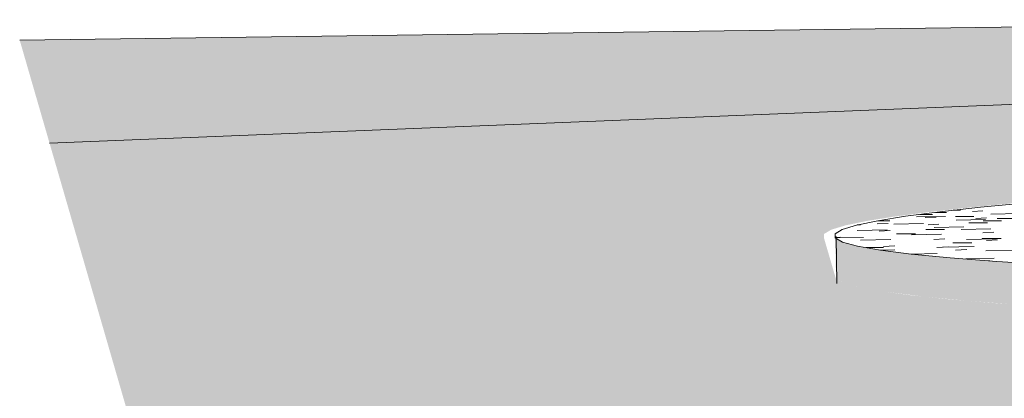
# Model space of a CAD drawing. Header units: metres. Extents: x -29 to 486, y -1 to 6.
# Tile 29 of 165: x 169.358318 to 169.360583, y 0.701971 to 0.702842. Entities that reach past the tile are written whole.
import ezdxf

# ---------------------------------------------------------------- set-up
doc = ezdxf.new("R2010")
doc.units = ezdxf.units.M
doc.layers.add('A-FLOR', color=192, linetype='Continuous', lineweight=18)
doc.layers.add('A-FLOR-PATT', color=8, linetype='Continuous', lineweight=50)

# ---------------------------------------------------------------- blocks, each defined once
blk = doc.blocks.new('FP_75-Vista 3D 4')
at = {"layer": 'A-FLOR-PATT', "lineweight": 9}
for p, q in [((12.4956147, 0.7023894), (12.495548, 0.7023881)), ((12.4955556, 0.7023941), (12.4955851, 0.7023941)), ((12.4955683, 0.7023866), (12.495593, 0.7023879)), ((12.4955921, 0.7023988), (12.4956174, 0.7023988)), ((12.4956327, 0.7024035), (12.4956495, 0.7024035)), ((12.4956379, 0.7023893), (12.49568, 0.7023893)), ((12.4956765, 0.7024007), (12.4957008, 0.7024021)), ((12.4956842, 0.7023848), (12.4957089, 0.7023862)), ((12.4957855, 0.702396), (12.4957193, 0.7023946)), ((12.4957334, 0.7023844), (12.4957756, 0.7023844)), ((12.4954112, 0.7023697), (12.4954194, 0.7023697)), ((12.4954574, 0.702372), (12.4954826, 0.7023735)), ((12.4954588, 0.7023796), (12.4954865, 0.7023796)), ((12.4955639, 0.702373), (12.4954961, 0.7023716)), ((12.4955746, 0.7023702), (12.4955997, 0.7023716)), ((12.4956567, 0.7023655), (12.4955886, 0.7023641)), ((12.4957065, 0.7023822), (12.4956394, 0.7023808)), ((12.4956686, 0.7023746), (12.4957112, 0.7023746)), ((12.4957011, 0.7023796), (12.4957435, 0.7023796)), ((12.4953607, 0.7023408), (12.4953728, 0.7023414)), ((12.4954264, 0.7023413), (12.4953608, 0.7023399)), ((12.4954806, 0.7023586), (12.4954119, 0.7023572)), ((12.4954621, 0.7023553), (12.4954877, 0.7023567)), ((12.4955019, 0.7023494), (12.4955454, 0.7023494)), ((12.4956054, 0.7023484), (12.4955362, 0.7023469)), ((12.4955694, 0.7023596), (12.4956126, 0.7023596)), ((12.4957192, 0.7023605), (12.4956509, 0.702359)), ((12.4957003, 0.7023515), (12.4957256, 0.702353)), ((12.4954892, 0.702336), (12.4954192, 0.7023345)), ((12.4954323, 0.7023176), (12.495472, 0.7023176)), ((12.4954721, 0.7023203), (12.4954984, 0.7023218)), ((12.4955877, 0.7023361), (12.4956135, 0.7023376)), ((12.4955945, 0.7023183), (12.4956207, 0.7023198)), ((12.495681, 0.70232), (12.4956102, 0.7023185)), ((12.4956315, 0.7023284), (12.4956757, 0.7023284)), ((12.4957324, 0.702338), (12.4956627, 0.7023365)), ((12.4956991, 0.702339), (12.495743, 0.702339)), ((12.4957087, 0.7023342), (12.4957344, 0.7023357)), ((12.4954982, 0.7023126), (12.4954658, 0.7023119)), ((12.4955953, 0.7023043), (12.4955365, 0.702303)), ((12.4956379, 0.7023116), (12.4956642, 0.7023131)), ((12.4957788, 0.7023118), (12.4957077, 0.7023103)), ((12.4957269, 0.7022931), (12.4956613, 0.7022916)), ((12.4957146, 0.7022875), (12.495717, 0.7022876))]:
    blk.add_line(p, q, dxfattribs=at)

msp = doc.modelspace()

# ---------------------------------------------------------------- hatches: boundary and pattern name
at = {"layer": 'A-FLOR'}
for points in [[(169.3587498, 0.7013053), (169.3675929, 0.7021186), (169.3681171, 0.7021443), (169.3687443, 0.7021722), (169.3694376, 0.7022002), (169.370044, 0.7022226), (169.3703987, 0.7022352), (169.3697692, 0.7022613), (169.3626725, 0.7020571), (169.360566, 0.7021897), (169.3604581, 0.7021987), (169.3603689, 0.7022081), (169.3602981, 0.7022177), (169.3602454, 0.7022277), (169.3602106, 0.7022384), (169.3601951, 0.7022475), (169.3601682, 0.7023394), (169.3601683, 0.7023491), (169.3601851, 0.702359), (169.3602183, 0.702369), (169.3602673, 0.7023791), (169.3603316, 0.7023893), (169.3604108, 0.7023996), (169.3605044, 0.70241), (169.3606118, 0.7024205), (169.3608661, 0.7024415), (169.3612433, 0.702468), (169.3616265, 0.702492), (169.3619249, 0.7025103), (169.3618722, 0.7026984), (169.3583867, 0.7025577), (169.3586488, 0.7016538)], [(169.3606945, 0.7021808), (169.3606929, 0.702278), (169.3605148, 0.70229), (169.3604582, 0.7022944), (169.3603379, 0.7023069), (169.3602982, 0.7023119), (169.3602375, 0.7023232), (169.3602109, 0.7023304), (169.3601937, 0.7023399), (169.360196, 0.702247), (169.3602132, 0.702237), (169.3602479, 0.7022271), (169.3603005, 0.7022173), (169.3604001, 0.7022048), (169.3604955, 0.7021956), (169.3606097, 0.7021867), (169.3606929, 0.702181), (169.3606929, 0.7021809)]]:
    msp.add_hatch(color=256, dxfattribs=at).paths.add_polyline_path(points, flags=0)
at = {"layer": 'A-FLOR-PATT'}
h = msp.add_hatch(color=256, dxfattribs=at)
h.paths.add_polyline_path([(169.3594968, 0.6987288), (169.4035669, 0.6987288), (169.4036918, 0.7021972), (169.4011018, 0.7018673), (169.3899216, 0.7021676), (169.3898243, 0.7021622), (169.3863454, 0.7022565), (169.3863446, 0.7022647), (169.3827483, 0.7023616), (169.3827493, 0.702354), (169.378405, 0.7021903), (169.3782441, 0.7021952), (169.378245, 0.7021842), (169.3749591, 0.7020604), (169.3716803, 0.7021951), (169.3715013, 0.7021894), (169.3717322, 0.7021799), (169.3714868, 0.7021715), (169.3589296, 0.7006851), (169.3592003, 0.6997514)], flags=0)
h.paths.add_polyline_path([(169.3583867, 0.7025577), (169.3618722, 0.7026984), (169.361832, 0.7028417), (169.358318, 0.7027948), (169.3583511, 0.7026805)], flags=0)

# ---------------------------------------------------------------- linework, layer by layer
at = {"layer": 'A-FLOR', "lineweight": 9}
for p, q in [((169.361832, 0.7028417), (169.358318, 0.7027948)), ((169.3583867, 0.7025577), (169.3618722, 0.7026984)), ((169.3601979, 0.7022352), (169.3601961, 0.7023431))]:
    msp.add_line(p, q, dxfattribs=at)
msp.add_polyline3d([(169.360889, 0.7024419, 0), (169.3607557, 0.7024314, 0), (169.3606353, 0.7024209, 0), (169.3605282, 0.7024105, 0), (169.3604349, 0.7024001, 0), (169.3603559, 0.7023898, 0), (169.3602919, 0.7023796, 0), (169.3602431, 0.7023695, 0), (169.3602102, 0.7023595, 0), (169.3601936, 0.7023496, 0), (169.3601937, 0.7023399, 0), (169.3602109, 0.7023304, 0), (169.3602456, 0.702321, 0), (169.3602982, 0.7023119, 0), (169.3603689, 0.702303, 0), (169.3604582, 0.7022944, 0), (169.3605661, 0.702286, 0), (169.3606929, 0.702278, 0)], dxfattribs=at)

# ---------------------------------------------------------------- block references
msp.add_blockref('FP_75-Vista 3D 4', (156.8648329, 0), dxfattribs=at)

doc.saveas('drawing.dxf')
